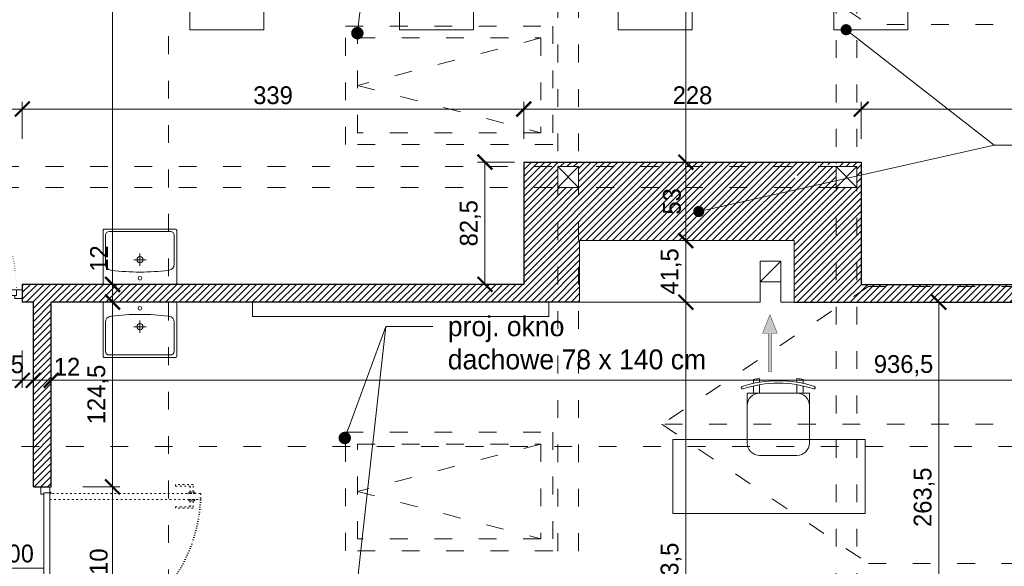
# Model space of a CAD drawing. Header units: millimetres. Extents: x 80301 to 146489, y -78581 to -28273.
# Tile 103 of 135: x 127965 to 128630, y -63743 to -63374. Entities that reach past the tile are written whole.
import ezdxf
from ezdxf import colors
from ezdxf.entities.mleader import LeaderData, LeaderLine
from ezdxf.enums import TextEntityAlignment as Align
from ezdxf.math import Vec2, Vec3

# ---------------------------------------------------------------- set-up
doc = ezdxf.new("R2010")
doc.units = ezdxf.units.MM
doc.linetypes.add('ACAD_ISO03W100', pattern=[30, 12, -18])
doc.linetypes.add('ACAD_ISO07W100', pattern=[3, 0, -3])
doc.layers.get('0').update_dxf_attribs({"lineweight": 0})
doc.layers.add('A-przekrycieram.ART', color=7, linetype='Continuous', lineweight=0, true_color=0xffffff)
doc.layers.add('wypełnienie 2', color=7, linetype='Continuous', lineweight=0, true_color=0x363636)
for name, color, linetype, lineweight in [('A-sanitariaty.ART', 250, 'Continuous', 0), ('OPIS', 4, 'Continuous', 9), ('opis..KF', 250, 'Continuous', 15), ('stolarka_arch', 250, 'Continuous', 5), ('TEXT', 63, 'Continuous', 0), ('wentylacja..KF', 202, 'Continuous', 15), ('wymiar..KF', 12, 'Continuous', 5), ('ściana pro..KF', 222, 'Continuous', 30), ('ściany ist..KF', 61, 'Continuous', 5)]:
    doc.layers.add(name, color=color, linetype=linetype, lineweight=lineweight)
doc.styles.add('ARCH', font='segoeuil.ttf')
doc.styles.add('kamil', font='GOTHIC.TTF')
doc.dimstyles.new('100..KF', dxfattribs={"dimtxt": 12, "dimasz": 10, "dimexe": 5, "dimexo": 5, "dimgap": 3, "dimtad": 1, "dimdec": 1, "dimrnd": 0.5, "dimtxsty": 'kamil', "dimblk": 'ARCHTICK', "dimcen": 0, "dimclrd": 256, "dimclre": 256, "dimclrt": 256, "dimadec": 0, "dimazin": 0, "dimtfac": 1, "dimtdec": 1, "dimtofl": 0, "dimtmove": 0, "dimatfit": 3, "dimfxl": 10, "dimfxlon": 1, "dimlwd": 0, "dimlwe": 0, "dimarcsym": 0})

# ---------------------------------------------------------------- blocks, each defined once
blk = doc.blocks.new('*U1234')
at = {"layer": 'A-przekrycieram.ART'}
h = blk.add_hatch(color=256, dxfattribs=at)
h.dxf.hatch_style = 1
h.paths.add_polyline_path([(0, 4200), (8500, 4200), (8500, 0), (0, 0)])
h.paths.add_polyline_path([(200, 4100), (8400, 4100), (8400, 100), (200, 100)], flags=16)
blk = doc.blocks.new('*U1431')
at = {"layer": 'OPIS', "linetype": 'ACAD_ISO03W100', "lineweight": 9}
blk.add_line((0, -2803.83), (0, -145), dxfattribs=at)
at = {"layer": 'OPIS', "style": 'ARCH'}
for tag, p in [('P1', (0, 0)), ('P2', (0, -2948.83))]:
    blk.add_attdef(tag, text='', height=20, rotation=90, dxfattribs=at).set_placement(p, align=Align.MIDDLE_CENTER)
blk = doc.blocks.new('krzesło')
for p, q in [((5.74, 41.61), (5.74, 41.61)), ((2.59, 33.47), (0.01, 33.47)), ((9.14, 33.47), (4.31, 33.47)), ((9.14, 37.67), (42.78, 37.67)), ((9.14, -4.37), (9.14, 37.67)), ((1.78, 29.26), (-0.77, 29.26)), ((9.14, 29.26), (3.49, 29.26)), ((51.19, 29.26), (51.19, 4.04)), ((1.78, 4.04), (-0.77, 4.04)), ((9.14, 4.04), (3.49, 4.04)), ((2.59, -0.17), (0.01, -0.17)), ((9.14, -0.17), (4.31, -0.17)), ((42.78, -4.37), (9.14, -4.37)), ((5.74, -8.31), (5.74, -8.31))]:
    blk.add_line(p, q)
for centre, radius, start, end in [((79.11, 16.65), 78.35, 161.83805, 198.16195), ((79.11, 16.65), 76.67, 161.83805, 198.16195), ((5.46, 40.81), 0.841, 71.2164, 161.83805), ((5.46, 40.81), 0.841, 341.83805, 71.2164), ((79.11, 16.65), 80.87, 167.99678, 171.02665), ((17.55, 29.26), 8.41, 90, 180), ((42.78, 29.26), 8.41, 0, 90), ((79.11, 16.65), 80.87, 188.97335, 192.00322), ((17.55, 4.04), 8.41, 180, 270), ((42.78, 4.04), 8.41, 270, 0), ((5.46, -7.51), 0.841, 198.16195, 288.7836), ((5.46, -7.51), 0.841, 288.7836, 18.16195)]:
    blk.add_arc(centre, radius, start, end)
blk = doc.blocks.new('*U1185')
at = {"layer": 'A-sanitariaty.ART'}
for p, q in [((0, 12.45), (0, 20.75)), ((4.15, 16.6), (-4.15, 16.6))]:
    blk.add_line(p, q, dxfattribs=at)
blk.add_lwpolyline([(24.07, 0), (-24.07, 0, -0.414214), (-24.9, 0.83), (-24.9, 36.52, -0.414214), (-24.07, 37.35), (24.07, 37.35, -0.414214), (24.9, 36.52), (24.9, 0.83, -0.414214)], format="xyb", close=True, dxfattribs=at)
blk.add_lwpolyline([(-19.12, 9.42), (-19.63, 9.49, -0.376652), (-23.24, 13.6), (-23.24, 33.2, -0.414214), (-20.75, 35.69), (20.75, 35.69, -0.414214), (23.24, 33.2), (23.24, 13.6, -0.376652), (19.63, 9.49), (19.12, 9.42)], format="xyb", dxfattribs=at)
for centre, radius in [((0, 16.6), 2.08), ((0, 4.15), 1.25)]:
    blk.add_circle(centre, radius, dxfattribs=at)
blk.add_arc((0, 171.81), 163.51, 263.28301, 276.71699, dxfattribs=at)
blk = doc.blocks.new('*U648')
at = {"layer": 'stolarka_arch', "linetype": 'ACAD_ISO03W100', "lineweight": 0, "ltscale": 0.1}
for points in [[(4.5, 102), (4.5, 0), (8.5, 0), (8.5, 102)], [(3.5, 97), (-1.5, 97), (-1.5, 85), (-0.5, 85), (-0.5, 95), (3.5, 95)], [(3.5, 98), (3.5, 94), (4.5, 94), (4.5, 98)], [(9.5, 98), (9.5, 94), (8.5, 94), (8.5, 98)], [(9.5, 97), (14.5, 97), (14.5, 85), (13.5, 85), (13.5, 95), (9.5, 95)]]:
    blk.add_lwpolyline(points, close=True, dxfattribs=at)
at = {"layer": 'stolarka_arch'}
for points in [[(5, -4), (5, -6), (0, -6), (0, 0), (4, 0), (4, -4), (5, -4)], [(106, 0), (4, 0), (4, -4), (106, -4)], [(101, 1), (101, 6), (89, 6), (89, 5), (99, 5), (99, 1)], [(102, 1), (98, 1), (98, 0), (102, 0)], [(105, -4), (105, -6), (110, -6), (110, 0), (106, 0), (106, -4), (105, -4)], [(101, -5), (101, -10), (89, -10), (89, -9), (99, -9), (99, -5)], [(102, -5), (98, -5), (98, -4), (102, -4)]]:
    blk.add_lwpolyline(points, close=True, dxfattribs=at)
blk.add_circle((4, 0.5), 0.5, dxfattribs=at)
at = {"layer": 'stolarka_arch', "linetype": 'ACAD_ISO07W100', "lineweight": 0, "ltscale": 0.5}
blk.add_arc((4, 0), 102, 0, 89.65063, dxfattribs=at)
blk = doc.blocks.new('_Dot')
at = {"color": 0, "linetype": 'ByBlock', "lineweight": -2}
blk.add_line((-0.5, 0), (-1, 0), dxfattribs=at)
at = {"color": 0, "linetype": 'ByBlock', "const_width": 0.5}
blk.add_lwpolyline([(-0.25, 0, 1), (0.25, 0, 1)], format="xyb", close=True, dxfattribs=at)
blk = doc.blocks.new('opis drzwi')
at = {"layer": 'opis..KF'}
blk.add_line((-20, 0), (20, 0), dxfattribs=at)
at = {"layer": 'opis..KF', "style": 'ARCH', "flags": 12}
for tag, p in [('90', (0, 10)), ('200', (0, -10))]:
    blk.add_attdef(tag, text='', height=12, dxfattribs=at).set_placement(p, align=Align.MIDDLE_CENTER)
blk = doc.blocks.new('*U1216')
at = {"layer": 'wentylacja..KF', "lineweight": 5}
h = blk.add_hatch(color=256, dxfattribs=at)
h.dxf.hatch_style = 1
h.paths.add_polyline_path([(12.5, 5), (12.5, 1.25), (38.48, 1.25), (38.48, -1.25), (12.5, -1.25), (12.5, -5), (0, 0)])
at = {"layer": 'wentylacja..KF', "color": 240, "const_width": 0.239}
blk.add_lwpolyline([(12.5, 5), (12.5, 1.25), (38.48, 1.25), (38.48, -1.25), (12.5, -1.25), (12.5, -5), (0, 0)], close=True, dxfattribs=at)
blk = doc.blocks.new('_ArchTick')
at = {"color": 0, "linetype": 'ByBlock', "const_width": 0.15}
blk.add_lwpolyline([(-0.5, -0.5), (0.5, 0.5)], dxfattribs=at)
blk = doc.blocks.new('*D1324')
at = {"layer": 'Defpoints', "color": 0, "linetype": 'ByBlock', "transparency": 16777216}
for p in [(127974.4, -63689.21), (128027.87, -63689.21), (127974.4, -63799.21)]:
    blk.add_point(p, dxfattribs=at)
at = {"layer": 'wymiar..KF', "linetype": 'Continuous', "lineweight": 0, "transparency": 16777216}
for p, q in [((128007.87, -63689.21), (128032.87, -63689.21)), ((128027.87, -63799.21), (128027.87, -63689.21)), ((128007.87, -63799.21), (128032.87, -63799.21))]:
    blk.add_line(p, q, dxfattribs=at)
at = {"layer": 'wymiar..KF', "linetype": 'ByBlock', "lineweight": 0, "transparency": 16777216, "xscale": 10, "yscale": 10, "zscale": 10}
for p, rotation in [((128027.87, -63689.21), 90), ((128027.87, -63799.21), 270)]:
    blk.add_blockref('_ArchTick', p, dxfattribs=dict(at, rotation=rotation))
at = {"layer": 'wymiar..KF', "linetype": 'ByBlock', "transparency": 16777216, "insert": (128018.56, -63744.21), "char_height": 12, "attachment_point": 5, "rotation": 90, "style": 'kamil'}
blk.add_mtext('110', dxfattribs=at)
blk = doc.blocks.new('*D1325')
at = {"layer": 'Defpoints', "color": 0, "linetype": 'ByBlock', "transparency": 16777216}
for p in [(127986.4, -63564.49), (128027.87, -63564.49), (127974.4, -63689.21)]:
    blk.add_point(p, dxfattribs=at)
at = {"layer": 'wymiar..KF', "linetype": 'Continuous', "lineweight": 0, "transparency": 16777216}
for p, q in [((128007.87, -63564.49), (128032.87, -63564.49)), ((128027.87, -63689.21), (128027.87, -63564.49)), ((128007.87, -63689.21), (128032.87, -63689.21))]:
    blk.add_line(p, q, dxfattribs=at)
at = {"layer": 'wymiar..KF', "linetype": 'ByBlock', "lineweight": 0, "transparency": 16777216, "xscale": 10, "yscale": 10, "zscale": 10}
for p, rotation in [((128027.87, -63564.49), 90), ((128027.87, -63689.21), 270)]:
    blk.add_blockref('_ArchTick', p, dxfattribs=dict(at, rotation=rotation))
at = {"layer": 'wymiar..KF', "linetype": 'ByBlock', "transparency": 16777216, "insert": (128018.01, -63626.85), "char_height": 12, "attachment_point": 5, "rotation": 90, "style": 'kamil'}
blk.add_mtext('124,5', dxfattribs=at)
blk = doc.blocks.new('*D1326')
at = {"layer": 'Defpoints', "color": 0, "linetype": 'ByBlock', "transparency": 16777216}
for p in [(127992.22, -63552.49), (128027.87, -63552.49), (127986.4, -63564.49)]:
    blk.add_point(p, dxfattribs=at)
at = {"layer": 'wymiar..KF', "linetype": 'Continuous', "lineweight": 0, "transparency": 16777216}
for p, q in [((128007.87, -63552.49), (128032.87, -63552.49)), ((128027.87, -63564.49), (128027.87, -63552.49)), ((128007.87, -63564.49), (128032.87, -63564.49))]:
    blk.add_line(p, q, dxfattribs=at)
at = {"layer": 'wymiar..KF', "linetype": 'ByBlock', "lineweight": 0, "transparency": 16777216, "xscale": 10, "yscale": 10, "zscale": 10}
for p, rotation in [((128027.87, -63552.49), 90), ((128027.87, -63564.49), 270)]:
    blk.add_blockref('_ArchTick', p, dxfattribs=dict(at, rotation=rotation))
at = {"layer": 'wymiar..KF', "linetype": 'ByBlock', "transparency": 16777216, "insert": (128018.71, -63535.08), "char_height": 12, "attachment_point": 5, "rotation": 90, "style": 'kamil'}
blk.add_mtext('12', dxfattribs=at)
blk = doc.blocks.new('*D1327')
at = {"layer": 'Defpoints', "color": 0, "linetype": 'ByBlock', "transparency": 16777216}
for p in [(128027.87, -63128.99), (128308.65, -63128.99), (127992.22, -63552.49)]:
    blk.add_point(p, dxfattribs=at)
at = {"layer": 'wymiar..KF', "linetype": 'Continuous', "lineweight": 0, "transparency": 16777216}
for p, q in [((128047.87, -63128.99), (128022.87, -63128.99)), ((128027.87, -63552.49), (128027.87, -63128.99)), ((128007.87, -63552.49), (128032.87, -63552.49))]:
    blk.add_line(p, q, dxfattribs=at)
at = {"layer": 'wymiar..KF', "linetype": 'ByBlock', "lineweight": 0, "transparency": 16777216, "xscale": 10, "yscale": 10, "zscale": 10}
for p, rotation in [((128027.87, -63128.99), 90), ((128027.87, -63552.49), 270)]:
    blk.add_blockref('_ArchTick', p, dxfattribs=dict(at, rotation=rotation))
at = {"layer": 'wymiar..KF', "linetype": 'ByBlock', "transparency": 16777216, "insert": (128018.01, -63340.74), "char_height": 12, "attachment_point": 5, "rotation": 90, "style": 'kamil'}
blk.add_mtext('423,5', dxfattribs=at)
blk = doc.blocks.new('*D1343')
at = {"layer": 'Defpoints', "color": 0, "linetype": 'ByBlock', "transparency": 16777216}
for p in [(127856.9, -63564.49), (127966.9, -63564.49), (127966.9, -63617.27)]:
    blk.add_point(p, dxfattribs=at)
at = {"layer": 'wymiar..KF', "linetype": 'Continuous', "lineweight": 0, "transparency": 16777216}
for p, q in [((127856.9, -63597.27), (127856.9, -63622.27)), ((127966.9, -63597.27), (127966.9, -63622.27)), ((127856.9, -63617.27), (127966.9, -63617.27))]:
    blk.add_line(p, q, dxfattribs=at)
at = {"layer": 'wymiar..KF', "linetype": 'ByBlock', "lineweight": 0, "transparency": 16777216, "xscale": 10, "yscale": 10, "zscale": 10, "rotation": 180}
blk.add_blockref('_ArchTick', (127856.9, -63617.27), dxfattribs=at)
at = {"layer": 'wymiar..KF', "linetype": 'ByBlock', "lineweight": 0, "transparency": 16777216, "xscale": 10, "yscale": 10, "zscale": 10}
blk.add_blockref('_ArchTick', (127966.9, -63617.27), dxfattribs=at)
at = {"layer": 'wymiar..KF', "linetype": 'ByBlock', "transparency": 16777216, "insert": (127911.9, -63607.96), "char_height": 12, "attachment_point": 5, "style": 'kamil'}
blk.add_mtext('110', dxfattribs=at)
blk = doc.blocks.new('*D1344')
at = {"layer": 'Defpoints', "color": 0, "linetype": 'ByBlock', "transparency": 16777216}
for p in [(127966.9, -63564.49), (127974.4, -63564.49), (127974.4, -63617.27)]:
    blk.add_point(p, dxfattribs=at)
at = {"layer": 'wymiar..KF', "linetype": 'Continuous', "lineweight": 0, "transparency": 16777216}
for p, q in [((127966.9, -63597.27), (127966.9, -63622.27)), ((127974.4, -63597.27), (127974.4, -63622.27)), ((127966.9, -63617.27), (127974.4, -63617.27))]:
    blk.add_line(p, q, dxfattribs=at)
at = {"layer": 'wymiar..KF', "linetype": 'ByBlock', "lineweight": 0, "transparency": 16777216, "xscale": 10, "yscale": 10, "zscale": 10, "rotation": 180}
blk.add_blockref('_ArchTick', (127966.9, -63617.27), dxfattribs=at)
at = {"layer": 'wymiar..KF', "linetype": 'ByBlock', "lineweight": 0, "transparency": 16777216, "xscale": 10, "yscale": 10, "zscale": 10}
blk.add_blockref('_ArchTick', (127974.4, -63617.27), dxfattribs=at)
at = {"layer": 'wymiar..KF', "linetype": 'ByBlock', "transparency": 16777216, "insert": (127956.9, -63607.56), "char_height": 12, "attachment_point": 5, "style": 'kamil'}
blk.add_mtext('7,5', dxfattribs=at)
blk = doc.blocks.new('*D1345')
at = {"layer": 'Defpoints', "color": 0, "linetype": 'ByBlock', "transparency": 16777216}
for p in [(127974.4, -63564.49), (127986.4, -63564.49), (127986.4, -63617.27)]:
    blk.add_point(p, dxfattribs=at)
at = {"layer": 'wymiar..KF', "linetype": 'Continuous', "lineweight": 0, "transparency": 16777216}
for p, q in [((127974.4, -63597.27), (127974.4, -63622.27)), ((127986.4, -63597.27), (127986.4, -63622.27)), ((127974.4, -63617.27), (127986.4, -63617.27))]:
    blk.add_line(p, q, dxfattribs=at)
at = {"layer": 'wymiar..KF', "linetype": 'ByBlock', "lineweight": 0, "transparency": 16777216, "xscale": 10, "yscale": 10, "zscale": 10, "rotation": 180}
blk.add_blockref('_ArchTick', (127974.4, -63617.27), dxfattribs=at)
at = {"layer": 'wymiar..KF', "linetype": 'ByBlock', "lineweight": 0, "transparency": 16777216, "xscale": 10, "yscale": 10, "zscale": 10}
blk.add_blockref('_ArchTick', (127986.4, -63617.27), dxfattribs=at)
at = {"layer": 'wymiar..KF', "linetype": 'ByBlock', "transparency": 16777216, "insert": (127997.11, -63608.11), "char_height": 12, "attachment_point": 5, "style": 'kamil'}
blk.add_mtext('12', dxfattribs=at)
blk = doc.blocks.new('*D1346')
at = {"layer": 'Defpoints', "color": 0, "linetype": 'ByBlock', "transparency": 16777216}
for p in [(127986.4, -63564.49), (128922.9, -63617.27), (128922.9, -63619.21)]:
    blk.add_point(p, dxfattribs=at)
at = {"layer": 'wymiar..KF', "linetype": 'Continuous', "lineweight": 0, "transparency": 16777216}
for p, q in [((127986.4, -63597.27), (127986.4, -63622.27)), ((127986.4, -63617.27), (128922.9, -63617.27)), ((128922.9, -63617.27), (128922.9, -63612.27))]:
    blk.add_line(p, q, dxfattribs=at)
at = {"layer": 'wymiar..KF', "linetype": 'ByBlock', "lineweight": 0, "transparency": 16777216, "xscale": 10, "yscale": 10, "zscale": 10, "rotation": 180}
blk.add_blockref('_ArchTick', (127986.4, -63617.27), dxfattribs=at)
at = {"layer": 'wymiar..KF', "linetype": 'ByBlock', "lineweight": 0, "transparency": 16777216, "xscale": 10, "yscale": 10, "zscale": 10}
blk.add_blockref('_ArchTick', (128922.9, -63617.27), dxfattribs=at)
at = {"layer": 'wymiar..KF', "linetype": 'ByBlock', "transparency": 16777216, "insert": (128562.25, -63607.41), "char_height": 12, "attachment_point": 5, "style": 'kamil'}
blk.add_mtext('936,5', dxfattribs=at)
blk = doc.blocks.new('*D1352')
at = {"layer": 'Defpoints', "color": 0, "linetype": 'ByBlock', "transparency": 16777216}
for p in [(128415.11, -63564.49), (128415.11, -63564.49), (128347.65, -63827.99)]:
    blk.add_point(p, dxfattribs=at)
at = {"layer": 'wymiar..KF', "linetype": 'Continuous', "lineweight": 0, "transparency": 16777216}
for p, q in [((128415.11, -63564.49), (128420.11, -63564.49)), ((128415.11, -63827.99), (128415.11, -63564.49)), ((128395.11, -63827.99), (128420.11, -63827.99))]:
    blk.add_line(p, q, dxfattribs=at)
at = {"layer": 'wymiar..KF', "linetype": 'ByBlock', "lineweight": 0, "transparency": 16777216, "xscale": 10, "yscale": 10, "zscale": 10}
for p, rotation in [((128415.11, -63564.49), 90), ((128415.11, -63827.99), 270)]:
    blk.add_blockref('_ArchTick', p, dxfattribs=dict(at, rotation=rotation))
at = {"layer": 'wymiar..KF', "linetype": 'ByBlock', "transparency": 16777216, "insert": (128405.26, -63746.98), "char_height": 12, "attachment_point": 5, "rotation": 90, "style": 'kamil'}
blk.add_mtext('263,5', dxfattribs=at)
blk = doc.blocks.new('*D1353')
at = {"layer": 'Defpoints', "color": 0, "linetype": 'ByBlock', "transparency": 16777216}
for p in [(128415.11, -63522.99), (128415.9, -63522.99), (128415.11, -63564.49)]:
    blk.add_point(p, dxfattribs=at)
at = {"layer": 'wymiar..KF', "linetype": 'Continuous', "lineweight": 0, "transparency": 16777216}
for p, q in [((128415.11, -63522.99), (128410.11, -63522.99)), ((128415.11, -63564.49), (128415.11, -63522.99)), ((128415.11, -63564.49), (128420.11, -63564.49))]:
    blk.add_line(p, q, dxfattribs=at)
at = {"layer": 'wymiar..KF', "linetype": 'ByBlock', "lineweight": 0, "transparency": 16777216, "xscale": 10, "yscale": 10, "zscale": 10}
for p, rotation in [((128415.11, -63522.99), 90), ((128415.11, -63564.49), 270)]:
    blk.add_blockref('_ArchTick', p, dxfattribs=dict(at, rotation=rotation))
at = {"layer": 'wymiar..KF', "linetype": 'ByBlock', "transparency": 16777216, "insert": (128405.26, -63543.74), "char_height": 12, "attachment_point": 5, "rotation": 90, "style": 'kamil'}
blk.add_mtext('41,5', dxfattribs=at)
blk = doc.blocks.new('*D1354')
at = {"layer": 'Defpoints', "color": 0, "linetype": 'ByBlock', "transparency": 16777216}
for p in [(128415.11, -63469.99), (128415.11, -63469.99), (128415.9, -63522.99)]:
    blk.add_point(p, dxfattribs=at)
at = {"layer": 'wymiar..KF', "linetype": 'Continuous', "lineweight": 0, "transparency": 16777216}
for p, q in [((128415.11, -63469.99), (128420.11, -63469.99)), ((128415.11, -63522.99), (128415.11, -63469.99)), ((128415.11, -63522.99), (128410.11, -63522.99))]:
    blk.add_line(p, q, dxfattribs=at)
at = {"layer": 'wymiar..KF', "linetype": 'ByBlock', "lineweight": 0, "transparency": 16777216, "xscale": 10, "yscale": 10, "zscale": 10}
for p, rotation in [((128415.11, -63469.99), 90), ((128415.11, -63522.99), 270)]:
    blk.add_blockref('_ArchTick', p, dxfattribs=dict(at, rotation=rotation))
at = {"layer": 'wymiar..KF', "linetype": 'ByBlock', "transparency": 16777216, "insert": (128405.81, -63496.49), "char_height": 12, "attachment_point": 5, "rotation": 90, "style": 'kamil'}
blk.add_mtext('53', dxfattribs=at)
blk = doc.blocks.new('*D1355')
at = {"layer": 'Defpoints', "color": 0, "linetype": 'ByBlock', "transparency": 16777216}
for p in [(128347.65, -63128.99), (128415.11, -63128.99), (128415.11, -63469.99)]:
    blk.add_point(p, dxfattribs=at)
at = {"layer": 'wymiar..KF', "linetype": 'Continuous', "lineweight": 0, "transparency": 16777216}
for p, q in [((128395.11, -63128.99), (128420.11, -63128.99)), ((128415.11, -63469.99), (128415.11, -63128.99)), ((128415.11, -63469.99), (128420.11, -63469.99))]:
    blk.add_line(p, q, dxfattribs=at)
at = {"layer": 'wymiar..KF', "linetype": 'ByBlock', "lineweight": 0, "transparency": 16777216, "xscale": 10, "yscale": 10, "zscale": 10}
for p, rotation in [((128415.11, -63128.99), 90), ((128415.11, -63469.99), 270)]:
    blk.add_blockref('_ArchTick', p, dxfattribs=dict(at, rotation=rotation))
at = {"layer": 'wymiar..KF', "linetype": 'ByBlock', "transparency": 16777216, "insert": (128405.81, -63299.49), "char_height": 12, "attachment_point": 5, "rotation": 90, "style": 'kamil'}
blk.add_mtext('341', dxfattribs=at)
blk = doc.blocks.new('*D1359')
at = {"layer": 'Defpoints', "color": 0, "linetype": 'ByBlock', "transparency": 16777216}
for p in [(128279.44, -63469.99), (128305.65, -63469.99), (128305.65, -63552.49)]:
    blk.add_point(p, dxfattribs=at)
at = {"layer": 'wymiar..KF', "linetype": 'Continuous', "lineweight": 0, "transparency": 16777216}
for p, q in [((128299.44, -63469.99), (128274.44, -63469.99)), ((128279.44, -63552.49), (128279.44, -63469.99)), ((128299.44, -63552.49), (128274.44, -63552.49))]:
    blk.add_line(p, q, dxfattribs=at)
at = {"layer": 'wymiar..KF', "linetype": 'ByBlock', "lineweight": 0, "transparency": 16777216, "xscale": 10, "yscale": 10, "zscale": 10}
for p, rotation in [((128279.44, -63469.99), 90), ((128279.44, -63552.49), 270)]:
    blk.add_blockref('_ArchTick', p, dxfattribs=dict(at, rotation=rotation))
at = {"layer": 'wymiar..KF', "linetype": 'ByBlock', "transparency": 16777216, "insert": (128269.59, -63511.24), "char_height": 12, "attachment_point": 5, "rotation": 90, "style": 'kamil'}
blk.add_mtext('82,5', dxfattribs=at)
blk = doc.blocks.new('*D1360')
at = {"layer": 'Defpoints', "color": 0, "linetype": 'ByBlock', "transparency": 16777216}
for p in [(128533.65, -63434.16), (128305.65, -63469.99), (128533.65, -63469.99)]:
    blk.add_point(p, dxfattribs=at)
at = {"layer": 'wymiar..KF', "linetype": 'Continuous', "lineweight": 0, "transparency": 16777216}
for p, q in [((128305.65, -63454.16), (128305.65, -63429.16)), ((128533.65, -63454.16), (128533.65, -63429.16)), ((128305.65, -63434.16), (128533.65, -63434.16))]:
    blk.add_line(p, q, dxfattribs=at)
at = {"layer": 'wymiar..KF', "linetype": 'ByBlock', "lineweight": 0, "transparency": 16777216, "xscale": 10, "yscale": 10, "zscale": 10, "rotation": 180}
blk.add_blockref('_ArchTick', (128305.65, -63434.16), dxfattribs=at)
at = {"layer": 'wymiar..KF', "linetype": 'ByBlock', "lineweight": 0, "transparency": 16777216, "xscale": 10, "yscale": 10, "zscale": 10}
blk.add_blockref('_ArchTick', (128533.65, -63434.16), dxfattribs=at)
at = {"layer": 'wymiar..KF', "linetype": 'ByBlock', "transparency": 16777216, "insert": (128419.65, -63424.86), "char_height": 12, "attachment_point": 5, "style": 'kamil'}
blk.add_mtext('228', dxfattribs=at)
blk = doc.blocks.new('*D1361')
at = {"layer": 'Defpoints', "color": 0, "linetype": 'ByBlock', "transparency": 16777216}
for p in [(128922.9, -63434.16), (128922.9, -63434.16), (128533.65, -63469.99)]:
    blk.add_point(p, dxfattribs=at)
at = {"layer": 'wymiar..KF', "linetype": 'Continuous', "lineweight": 0, "transparency": 16777216}
for p, q in [((128533.65, -63454.16), (128533.65, -63429.16)), ((128922.9, -63434.16), (128922.9, -63429.16)), ((128533.65, -63434.16), (128922.9, -63434.16))]:
    blk.add_line(p, q, dxfattribs=at)
at = {"layer": 'wymiar..KF', "linetype": 'ByBlock', "lineweight": 0, "transparency": 16777216, "xscale": 10, "yscale": 10, "zscale": 10, "rotation": 180}
blk.add_blockref('_ArchTick', (128533.65, -63434.16), dxfattribs=at)
at = {"layer": 'wymiar..KF', "linetype": 'ByBlock', "lineweight": 0, "transparency": 16777216, "xscale": 10, "yscale": 10, "zscale": 10}
blk.add_blockref('_ArchTick', (128922.9, -63434.16), dxfattribs=at)
at = {"layer": 'wymiar..KF', "linetype": 'ByBlock', "transparency": 16777216, "insert": (128806.98, -63424.86), "char_height": 12, "attachment_point": 5, "style": 'kamil'}
blk.add_mtext('389', dxfattribs=at)
blk = doc.blocks.new('*D1362')
at = {"layer": 'Defpoints', "color": 0, "linetype": 'ByBlock', "transparency": 16777216}
for p in [(128305.65, -63434.16), (127966.9, -63552.49), (128305.65, -63552.49)]:
    blk.add_point(p, dxfattribs=at)
at = {"layer": 'wymiar..KF', "linetype": 'Continuous', "lineweight": 0, "transparency": 16777216}
for p, q in [((127966.9, -63454.16), (127966.9, -63429.16)), ((128305.65, -63454.16), (128305.65, -63429.16)), ((127966.9, -63434.16), (128305.65, -63434.16))]:
    blk.add_line(p, q, dxfattribs=at)
at = {"layer": 'wymiar..KF', "linetype": 'ByBlock', "lineweight": 0, "transparency": 16777216, "xscale": 10, "yscale": 10, "zscale": 10, "rotation": 180}
blk.add_blockref('_ArchTick', (127966.9, -63434.16), dxfattribs=at)
at = {"layer": 'wymiar..KF', "linetype": 'ByBlock', "lineweight": 0, "transparency": 16777216, "xscale": 10, "yscale": 10, "zscale": 10}
blk.add_blockref('_ArchTick', (128305.65, -63434.16), dxfattribs=at)
at = {"layer": 'wymiar..KF', "linetype": 'ByBlock', "transparency": 16777216, "insert": (128136.28, -63424.86), "char_height": 12, "attachment_point": 5, "style": 'kamil'}
blk.add_mtext('339', dxfattribs=at)
blk = doc.blocks.new('*D1363')
at = {"layer": 'Defpoints', "color": 0, "linetype": 'ByBlock', "transparency": 16777216}
for p in [(127966.9, -63434.16), (127856.9, -63552.49), (127966.9, -63552.49)]:
    blk.add_point(p, dxfattribs=at)
at = {"layer": 'wymiar..KF', "linetype": 'Continuous', "lineweight": 0, "transparency": 16777216}
for p, q in [((127856.9, -63454.16), (127856.9, -63429.16)), ((127966.9, -63454.16), (127966.9, -63429.16)), ((127856.9, -63434.16), (127966.9, -63434.16))]:
    blk.add_line(p, q, dxfattribs=at)
at = {"layer": 'wymiar..KF', "linetype": 'ByBlock', "lineweight": 0, "transparency": 16777216, "xscale": 10, "yscale": 10, "zscale": 10, "rotation": 180}
blk.add_blockref('_ArchTick', (127856.9, -63434.16), dxfattribs=at)
at = {"layer": 'wymiar..KF', "linetype": 'ByBlock', "lineweight": 0, "transparency": 16777216, "xscale": 10, "yscale": 10, "zscale": 10}
blk.add_blockref('_ArchTick', (127966.9, -63434.16), dxfattribs=at)
at = {"layer": 'wymiar..KF', "linetype": 'ByBlock', "transparency": 16777216, "insert": (127911.9, -63424.86), "char_height": 12, "attachment_point": 5, "style": 'kamil'}
blk.add_mtext('110', dxfattribs=at)
blk = doc.blocks.new('*D1394')
at = {"layer": 'Defpoints', "color": 0, "linetype": 'ByBlock', "transparency": 16777216}
for p in [(128583.93, -63564.49), (128586.07, -63564.49), (128535.65, -63827.99)]:
    blk.add_point(p, dxfattribs=at)
at = {"layer": 'wymiar..KF', "linetype": 'Continuous', "lineweight": 0, "transparency": 16777216}
for p, q in [((128586.07, -63564.49), (128591.07, -63564.49)), ((128586.07, -63827.99), (128586.07, -63564.49)), ((128566.07, -63827.99), (128591.07, -63827.99))]:
    blk.add_line(p, q, dxfattribs=at)
at = {"layer": 'wymiar..KF', "linetype": 'ByBlock', "lineweight": 0, "transparency": 16777216, "xscale": 10, "yscale": 10, "zscale": 10}
for p, rotation in [((128586.07, -63564.49), 90), ((128586.07, -63827.99), 270)]:
    blk.add_blockref('_ArchTick', p, dxfattribs=dict(at, rotation=rotation))
at = {"layer": 'wymiar..KF', "linetype": 'ByBlock', "transparency": 16777216, "insert": (128576.22, -63696.24), "char_height": 12, "attachment_point": 5, "rotation": 90, "style": 'kamil'}
blk.add_mtext('263,5', dxfattribs=at)

msp = doc.modelspace()

# ---------------------------------------------------------------- hatches: boundary and pattern name
at = {"layer": 'wypełnienie 2', "linetype": 'ByBlock', "transparency": 33554595}
h = msp.add_hatch(dxfattribs=at)
h.set_pattern_fill('ANSI31', color=256)
h.set_pattern_definition([(45, (-308.0725, -28536.048), (-2.24506403, 2.24506403), [])])
h.paths.add_polyline_path([(128922.9, -63553.99), (128538.53, -63553.99), (128530.65, -63559.24), (128530.65, -63564.49), (128922.9, -63564.49)])
h.paths.add_polyline_path([(128538.53, -63553.99), (128632.4, -63553.99), (128632.4, -63552.49), (128533.65, -63552.49), (128533.65, -63469.99), (128530.65, -63469.99), (128530.65, -63559.24)])
h.paths.add_polyline_path([(128530.65, -63486.99), (128516.65, -63486.99), (128516.65, -63564.49), (128522.77, -63564.49), (128530.65, -63559.24)])
h.paths.add_polyline_path([(128530.65, -63559.24), (128522.77, -63564.49), (128530.65, -63564.49)], flags=17)
h.paths.add_polyline_path([(128516.65, -63486.99), (128342.65, -63486.99), (128342.65, -63564.49), (128343.4, -63564.49), (128343.4, -63522.99), (128488.4, -63522.99), (128488.4, -63564.49), (128516.65, -63564.49)])
h.paths.add_polyline_path([(128516.65, -63472.99), (128342.65, -63472.99), (128342.65, -63486.99), (128516.65, -63486.99)])
h.paths.add_polyline_path([(128488.19, -63480.11, -1), (128490.54, -63479.26, -1)], flags=16)
h.paths.add_polyline_path([(128516.19, -63469.99), (128342.65, -63469.99), (128342.65, -63472.99), (128507.89, -63472.99)])
h.paths.add_polyline_path([(128530.65, -63469.99), (128516.65, -63469.99), (128516.65, -63472.99), (128530.65, -63472.99)])
h.paths.add_polyline_path([(128328.65, -63469.99), (128305.65, -63469.99), (128305.65, -63472.99), (128328.65, -63472.99)])
h.paths.add_polyline_path([(128342.65, -63469.99), (128328.65, -63469.99), (128328.65, -63472.99), (128342.65, -63472.99)])
h.paths.add_polyline_path([(128328.65, -63472.99), (128305.65, -63472.99), (128305.65, -63486.99), (128328.65, -63486.99)])
h.paths.add_polyline_path([(128328.65, -63486.99), (128305.65, -63486.99), (128305.65, -63552.49), (128065.65, -63552.49), (128065.65, -63564.49), (128070.39, -63564.49), (128328.65, -63564.49)])
h.paths.add_polyline_path([(128342.65, -63486.99), (128328.65, -63486.99), (128328.65, -63564.49), (128342.65, -63564.49)])
h.paths.add_polyline_path([(128065.65, -63552.49), (128022.25, -63552.49), (127966.9, -63552.49), (127966.9, -63564.49), (127974.4, -63564.49), (127974.4, -63661.94), (127986.4, -63661.94), (127986.4, -63564.49), (128065.65, -63564.49)])
h.paths.add_polyline_path([(127986.4, -63661.94), (127974.4, -63661.94), (127974.4, -63689.21), (127986.4, -63689.21)])

# ---------------------------------------------------------------- linework, layer by layer
at = {"linetype": 'ACAD_ISO03W100'}
for p, q in [((128065.65, -62604.99), (128065.65, -65213.49)), ((128328.65, -64122.6), (128328.65, -62730.99)), ((128342.65, -64122.6), (128342.65, -62730.99)), ((128516.65, -64749.6), (128516.65, -62730.99)), ((128530.65, -64749.6), (128530.65, -62730.99)), ((128398.9, -63282.99), (128538.53, -63376.99)), ((128922.9, -63376.99), (128538.53, -63376.99)), ((128317.26, -63386.13), (128193.26, -63418.13)), ((128193.26, -63418.13), (128317.26, -63450.13)), ((127802.65, -63472.99), (128328.65, -63472.99)), ((128516.65, -63472.99), (128342.65, -63472.99)), ((127802.65, -63486.99), (128328.65, -63486.99)), ((128516.65, -63486.99), (128342.65, -63486.99)), ((128538.53, -63553.99), (128398.9, -63646.99)), ((128538.53, -63553.99), (128922.9, -63553.99)), ((128922.9, -63646.99), (128398.9, -63646.99)), ((128398.9, -63646.99), (128538.53, -63740.99)), ((128317.26, -63660.31), (128193.26, -63692.31)), ((128193.26, -63692.31), (128317.26, -63724.31)), ((128538.53, -63740.99), (128922.9, -63740.99))]:
    msp.add_line(p, q, dxfattribs=at)
for p, q in [((128465.4, -63550.74), (128479.4, -63536.74)), ((128465.4, -63550.74), (128465.4, -63564.49)), ((128479.4, -63550.74), (128479.4, -63564.49))]:
    msp.add_line(p, q)
for points in [[(128079.98, -63125.55), (128129.98, -63125.55), (128129.98, -63380.55), (128079.98, -63380.55)], [(128221.62, -63125.55), (128271.62, -63125.55), (128271.62, -63380.55), (128221.62, -63380.55)], [(128369.37, -63125.55), (128419.37, -63125.55), (128419.37, -63380.55), (128369.37, -63380.55)], [(128515.14, -63125.55), (128565.14, -63125.55), (128565.14, -63380.55), (128515.14, -63380.55)], [(128465.4, -63536.74), (128479.4, -63536.74), (128479.4, -63550.74), (128465.4, -63550.74)], [(128122.5, -63564.49), (128122.5, -63574.11), (128322.5, -63574.11), (128322.5, -63564.49)]]:
    msp.add_lwpolyline(points, close=True)
for points in [[(128185.26, -63458.13), (128185.26, -63378.13), (128325.26, -63378.13), (128325.26, -63458.13)], [(128193.26, -63450.13), (128193.26, -63386.13), (128317.26, -63386.13), (128317.26, -63450.13)], [(128185.26, -63732.31), (128185.26, -63652.31), (128325.26, -63652.31), (128325.26, -63732.31)], [(128193.26, -63724.31), (128193.26, -63660.31), (128317.26, -63660.31), (128317.26, -63724.31)]]:
    msp.add_lwpolyline(points, close=True, dxfattribs=at)
msp.add_lwpolyline([(128406.36, -63707.25), (128406.36, -63657.25), (128536.36, -63657.25), (128536.36, -63707.25), (128406.36, -63707.25)])
at = {"layer": 'ściana pro..KF', "linetype": 'ByBlock'}
for p, q in [((128305.65, -63469.99), (128305.65, -63552.49)), ((128305.65, -63469.99), (128533.65, -63469.99)), ((128533.65, -63469.99), (128533.65, -63552.49)), ((128305.65, -63552.49), (127966.9, -63552.49)), ((127966.9, -63552.49), (127966.9, -63564.49)), ((128533.65, -63552.49), (128922.9, -63552.49)), ((127974.4, -63564.49), (127966.9, -63564.49)), ((127974.4, -63689.21), (127974.4, -63564.49)), ((128343.4, -63564.49), (127986.4, -63564.49)), ((127986.4, -63689.21), (127986.4, -63564.49)), ((128488.4, -63564.49), (128922.9, -63564.49)), ((127974.4, -63689.21), (127986.4, -63689.21))]:
    msp.add_line(p, q, dxfattribs=at)
at = {"layer": 'ściany ist..KF', "linetype": 'ByBlock'}
for p, q in [((128328.65, -63472.99), (128342.65, -63486.99)), ((128328.65, -63486.99), (128342.65, -63472.99)), ((128516.65, -63472.99), (128530.65, -63486.99)), ((128516.65, -63486.99), (128530.65, -63472.99)), ((128343.4, -63564.49), (128343.4, -63522.99)), ((128343.4, -63522.99), (128488.4, -63522.99)), ((128488.4, -63522.99), (128488.4, -63564.49)), ((128465.4, -63564.49), (128343.4, -63564.49)), ((128488.4, -63564.49), (128479.4, -63564.49))]:
    msp.add_line(p, q, dxfattribs=at)
for points in [[(128328.65, -63472.99), (128342.65, -63472.99), (128342.65, -63486.99), (128328.65, -63486.99), (128328.65, -63472.99)], [(128516.65, -63472.99), (128530.65, -63472.99), (128530.65, -63486.99), (128516.65, -63486.99), (128516.65, -63472.99)]]:
    msp.add_lwpolyline(points, dxfattribs=at)
for points in [[(128328.65, -63486.99), (128342.65, -63486.99), (128342.65, -63472.99), (128328.65, -63472.99)], [(128530.65, -63486.99), (128516.65, -63486.99), (128516.65, -63472.99), (128530.65, -63472.99)]]:
    msp.add_lwpolyline(points, close=True, dxfattribs=at)

# ---------------------------------------------------------------- block references
msp.add_blockref('*U1234', (122274.45, -66535.84))
at = {"rotation": 269.9999999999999}
msp.add_blockref('krzesło', (128460.98, -63616.78), dxfattribs=at)
at = {"layer": 'A-sanitariaty.ART'}
msp.add_blockref('*U1185', (128046.32, -63552.49), dxfattribs=at)
at = {"layer": 'A-sanitariaty.ART', "xscale": -1, "rotation": 180}
msp.add_blockref('*U1185', (128046.32, -63564.49), dxfattribs=at)
at = {"layer": 'OPIS', "rotation": 270}
msp.add_blockref('*U1431', (129720.21, -63661.94), dxfattribs=at)
at = {"layer": 'stolarka_arch'}
msp.add_blockref('*U648', (127856.9, -63556.12), dxfattribs=at)
at = {"layer": 'stolarka_arch', "rotation": 270}
msp.add_blockref('*U648', (127985.4, -63689.21), dxfattribs=at)
at = {"layer": 'TEXT'}
ref = msp.add_blockref('opis drzwi', (127961.4, -63744.21), dxfattribs=at)
ref.add_attrib('90', '100', dxfattribs={"layer": 'opis..KF', "height": 12, "style": 'ARCH'}).set_placement((127961.4, -63734.21), align=Align.MIDDLE_CENTER)
ref.add_attrib('200', '200', dxfattribs={"layer": 'opis..KF', "height": 12, "style": 'ARCH'}).set_placement((127961.4, -63754.21), align=Align.MIDDLE_CENTER)
at = {"layer": 'wentylacja..KF', "rotation": 270}
msp.add_blockref('*U1216', (128471.98, -63572.94), dxfattribs=at)

# ---------------------------------------------------------------- dimensions: what is measured, and where the dimension line sits
at = {"layer": 'wymiar..KF', "linetype": 'ByBlock'}
for base, p1, p2, override, picture, middle in [((128027.87, -63128.99), (127992.22, -63552.49), (128308.65, -63128.99), {"dimtmove": 1, "dimfxl": 20}, '*D1327', (128018.01, -63340.74)), ((128415.11, -63128.99), (128415.11, -63469.99), (128347.65, -63128.99), {"dimtmove": 1, "dimfxl": 20}, '*D1355', (128405.81, -63299.49)), ((128279.44, -63469.99), (128305.65, -63552.49), (128305.65, -63469.99), {"dimfxl": 20}, '*D1359', (128269.59, -63511.24)), ((128415.11, -63469.99), (128415.9, -63522.99), (128415.11, -63469.99), {"dimtmove": 1, "dimfxl": 20}, '*D1354', (128405.81, -63496.49)), ((128415.11, -63522.99), (128415.11, -63564.49), (128415.9, -63522.99), {"dimtmove": 1, "dimfxl": 20}, '*D1353', (128405.26, -63543.74)), ((128027.87, -63564.49), (127974.4, -63689.21), (127986.4, -63564.49), {"dimtmove": 1, "dimfxl": 20}, '*D1325', (128018.01, -63626.85)), ((128586.07, -63564.49), (128535.65, -63827.99), (128583.93, -63564.49), {"dimtmove": 1, "dimfxl": 20}, '*D1394', (128576.22, -63696.24)), ((128027.87, -63689.21), (127974.4, -63799.21), (127974.4, -63689.21), {"dimtmove": 1, "dimfxl": 20}, '*D1324', (128018.56, -63744.21))]:
    dim = msp.add_linear_dim(base=base, p1=p1, p2=p2, angle=90, dimstyle='100..KF', override=override, dxfattribs=at)
    dim.commit()
    dim.dimension.update_dxf_attribs({"geometry": picture, "text_midpoint": middle})
for base, p1, p2, override, picture, middle in [((127966.9, -63434.16), (127856.9, -63552.49), (127966.9, -63552.49), {"dimfxl": 20}, '*D1363', (127911.9, -63424.86)), ((128305.65081421, -63434.15998458), (127966.90081421, -63552.49413312), (128305.65081421, -63552.49413312), {"dimfxl": 20}, '*D1362', (128136.27581421, -63424.85814909)), ((128533.65, -63434.16), (128305.65, -63469.99), (128533.65, -63469.99), {"dimfxl": 20}, '*D1360', (128419.65, -63424.86)), ((127966.9, -63617.27), (127856.9, -63564.49), (127966.9, -63564.49), {"dimtmove": 1, "dimfxl": 20}, '*D1343', (127911.9, -63607.96))]:
    dim = msp.add_linear_dim(base=base, p1=p1, p2=p2, dimstyle='100..KF', override=override, dxfattribs=at)
    dim.commit()
    dim.dimension.update_dxf_attribs({"geometry": picture, "text_midpoint": middle})
for base, p1, p2, picture, middle in [((128922.90081421, -63434.15998458), (128533.65081421, -63469.99413312), (128922.90081421, -63434.15998458), '*D1361', (128806.98224422, -63434.15998458)), ((127974.4, -63617.27), (127966.9, -63564.49), (127974.4, -63564.49), '*D1344', (127956.9, -63617.27)), ((127986.4, -63617.27), (127974.4, -63564.49), (127986.4, -63564.49), '*D1345', (127997.11, -63617.27)), ((128922.9, -63617.27), (127986.4, -63564.49), (128922.9, -63619.21), '*D1346', (128562.25, -63617.27))]:
    dim = msp.add_linear_dim(base=base, p1=p1, p2=p2, dimstyle='100..KF', override={"dimtmove": 1, "dimfxl": 20}, dxfattribs=at)
    dim.commit()
    dim.dimension.update_dxf_attribs({"geometry": picture, "text_midpoint": middle, "dimtype": 160})
for base, p1, p2, picture, middle in [((128027.87, -63552.49), (127986.4, -63564.49), (127992.22, -63552.49), '*D1326', (128027.87, -63535.08)), ((128415.11, -63564.49), (128347.65, -63827.99), (128415.11, -63564.49), '*D1352', (128415.11, -63746.98))]:
    dim = msp.add_linear_dim(base=base, p1=p1, p2=p2, angle=90, dimstyle='100..KF', override={"dimtmove": 1, "dimfxl": 20}, dxfattribs=at)
    dim.commit()
    dim.dimension.update_dxf_attribs({"geometry": picture, "text_midpoint": middle, "dimtype": 160})

# ---------------------------------------------------------------- leaders
at = {"layer": 'opis..KF', "lineweight": 9}
ml = msp.add_multileader_mtext('Standard', dxfattribs=at)
ml.set_content('konstrukcja dachu\\Pobudowana płytami gk-f\\Pw odpornosci ogniowej EI 60', color=256, style='ARCH')
ml.set_leader_properties(color=256, linetype='ByLayer', lineweight=-1)
ml.set_arrow_properties(name='DOT')
ml.build(insert=Vec2(0, 0))
ml.multileader.update_dxf_attribs({"arrow_head_size": 7.5})
ctx = ml.context
ctx.base_point, ctx.char_height, ctx.arrow_head_size, ctx.landing_gap_size, ctx.plane_origin = Vec3(127939.41, -63205.09), 12, 7.5, 9, Vec3(126928.84, -63300.47)
notes = []
notes.append((ctx, [(1, (1, 1, 0), (127911.02, -63205.09), (1, 0), 28.39, [(0, [(127879.37, -63123.99)], 0, [])])]))
ctx.mtext.insert, ctx.mtext.flow_direction = Vec3(127948.41, -63197.08), 5
ml = msp.add_multileader_mtext('Standard', dxfattribs=at)
ml.set_content(' ', color=256, style='ARCH')
ml.set_leader_properties(color=256, linetype='ByLayer', lineweight=-1)
ml.set_arrow_properties(name='DOT')
ml.build(insert=Vec2(0, 0))
ml.multileader.update_dxf_attribs({"dogleg_length": 31.74, "arrow_head_size": 8.39})
ctx = ml.context
ctx.base_point, ctx.char_height, ctx.arrow_head_size, ctx.landing_gap_size, ctx.plane_origin = Vec3(128243.6, -63224.45), 13.42, 8.39, 10.06, Vec3(127557.07, -63288.03)
notes.append((ctx, [(1, (1, 1, 0), (128211.86, -63224.45), (1, 0), 31.74, [(0, [(128193.26, -63382.88)], 0, [])])]))
ctx.mtext.insert, ctx.mtext.width, ctx.mtext.flow_direction = Vec3(128253.66, -63217.74), 152.5547, 5
ml = msp.add_multileader_mtext('Standard', dxfattribs=at)
ml.set_content('konstrukcja dachu\\Pobudowana płytami gk-f\\Pw odpornosci ogniowej EI 60', color=256, style='ARCH')
ml.set_leader_properties(color=256, linetype='ByLayer', lineweight=-1)
ml.set_arrow_properties(name='DOT')
ml.build(insert=Vec2(0, 0))
ml.multileader.update_dxf_attribs({"arrow_head_size": 7.5})
ctx = ml.context
ctx.base_point, ctx.char_height, ctx.arrow_head_size, ctx.landing_gap_size, ctx.plane_origin = Vec3(128651.89, -63458.45), 12, 7.5, 9, Vec3(127638.15, -63527.76)
notes.append((ctx, [(1, (1, 1, 0), (128623.5, -63458.45), (1, 0), 28.39, [(0, [(128523.47, -63380.55)], 0, [])])]))
ctx.mtext.insert, ctx.mtext.flow_direction = Vec3(128660.89, -63450.44), 5
ml = msp.add_multileader_mtext('Standard', dxfattribs=at)
ml.set_content(' ', color=256, style='ARCH')
ml.set_leader_properties(color=256, linetype='ByLayer', lineweight=-1)
ml.set_arrow_properties(name='DOT')
ml.build(insert=Vec2(0, 0))
ml.multileader.update_dxf_attribs({"arrow_head_size": 7.5})
ctx = ml.context
ctx.base_point, ctx.char_height, ctx.arrow_head_size, ctx.landing_gap_size, ctx.plane_origin = Vec3(128649.18, -63458.45), 12, 7.5, 9, Vec3(127638.15, -63527.76)
notes.append((ctx, [(1, (1, 1, 0), (128623.5, -63458.45), (1, 0), 25.68, [(0, [(128423.88, -63503.33)], 0, [])])]))
ctx.mtext.insert, ctx.mtext.width, ctx.mtext.flow_direction = Vec3(128658.18, -63452.45), 228.832, 5
ml = msp.add_multileader_mtext('Standard', dxfattribs=at)
ml.set_content('{\\fCentury Gothic|b0|i0|c238|p34;proj. okno \\Pdachowe 78 x 140 cm}', color=256, style='ARCH')
ml.set_leader_properties(color=256, linetype='ByLayer', lineweight=-1)
ml.set_arrow_properties(name='DOT')
ml.build(insert=Vec2(0, 0))
ml.multileader.update_dxf_attribs({"dogleg_length": 31.74, "arrow_head_size": 8.39})
ctx = ml.context
ctx.base_point, ctx.char_height, ctx.arrow_head_size, ctx.landing_gap_size, ctx.plane_origin = Vec3(128244.29, -63580.97), 13.4164, 8.39, 10.06, Vec3(128557.08, -63510.47)
notes.append((ctx, [(1, (1, 1, 0), (128212.55, -63580.97), (1, 0), 31.74, [(0, [(128184.75, -63656.24)], 0, [])])]))
ctx.mtext.insert, ctx.mtext.flow_direction = Vec3(128254.35, -63574.09), 5
ml = msp.add_multileader_mtext('Standard', dxfattribs=at)
ml.set_content(' ', color=256, style='ARCH')
ml.set_leader_properties(color=256, linetype='ByLayer', lineweight=-1)
ml.set_arrow_properties(name='DOT')
ml.build(insert=Vec2(0, 0))
ml.multileader.update_dxf_attribs({"dogleg_length": 31.74, "arrow_head_size": 8.39})
ctx = ml.context
ctx.base_point, ctx.char_height, ctx.arrow_head_size, ctx.landing_gap_size, ctx.plane_origin = Vec3(128244.29, -63580.97), 13.42, 8.39, 10.06, Vec3(127557.07, -63657.88)
notes.append((ctx, [(1, (1, 1, 0), (128212.55, -63580.97), (1, 0), 31.74, [(0, [(128193.26, -63752.73)], 0, [])])]))
ctx.mtext.insert, ctx.mtext.width, ctx.mtext.flow_direction = Vec3(128254.35, -63574.26), 152.5547, 5
for ctx, leaders in notes:
    for number, flags, end, landing, length, lines in leaders:
        leader = LeaderData()
        leader.index, (leader.has_last_leader_line, leader.has_dogleg_vector, leader.attachment_direction) = number, flags
        leader.last_leader_point, leader.dogleg_vector, leader.dogleg_length = Vec3(end), Vec3(landing), length
        for number, points, colour, breaks in lines:
            line = LeaderLine()
            line.index, line.vertices, line.color, line.breaks = number, Vec3.list(points), colors.encode_raw_color(colour), breaks
            leader.lines.append(line)
        ctx.leaders.append(leader)

doc.saveas('drawing.dxf')
